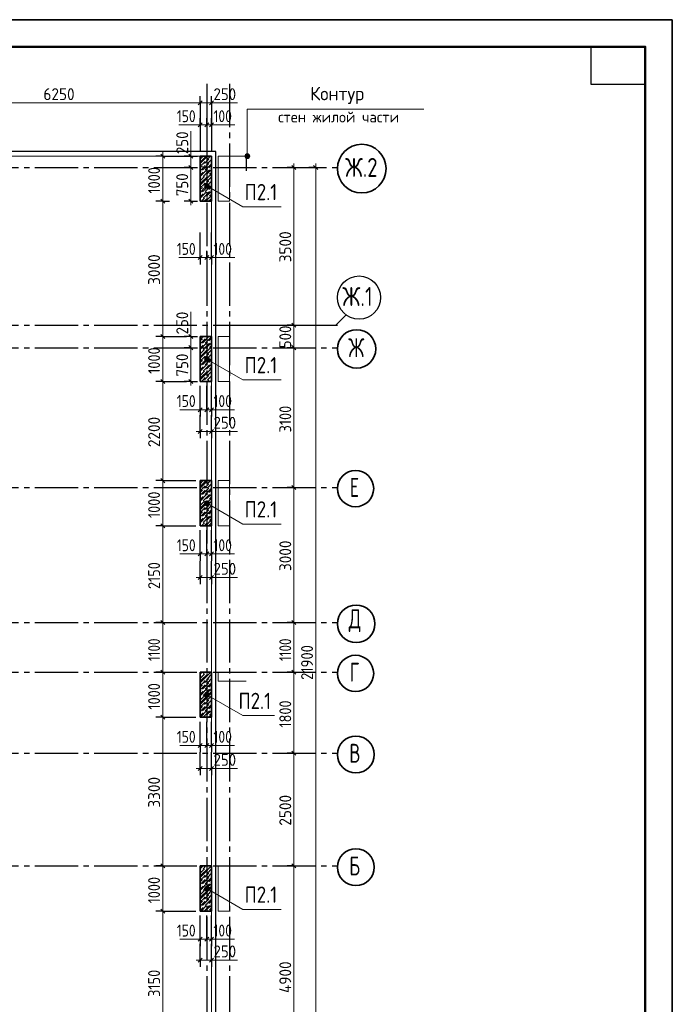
# Model space of a CAD drawing. Header units: millimetres. Extents: x 0 to 50400, y 0 to 35640.
# Tile 17 of 17: x 35907 to 50400, y 13792 to 35640. Entities that reach past the tile are written whole.
import ezdxf

# ---------------------------------------------------------------- set-up
doc = ezdxf.new("R2010")
doc.units = ezdxf.units.MM
doc.linetypes.add('______5', pattern=[1320, 960, -120, 120, -120])
for name, color, linetype, lineweight in [('Standard', 7, 'Continuous', 25), ('ЖБ Пилон', 7, 'Continuous', 35), ('Общий01', 7, 'Continuous', 13), ('Позиционная метка диаметр_ шаг', 7, 'Continuous', 13), ('Позиционная метка линия выноска', 7, 'Continuous', 13), ('Примечания', 7, 'Continuous', 13), ('Размерная линия_ общее', 7, 'Continuous', 13)]:
    doc.layers.add(name, color=color, linetype=linetype, lineweight=lineweight)
doc.layers.add('Колонна_ бетон', color=7, linetype='Continuous', lineweight=50, true_color=0xb4b496)
doc.layers.add('Стена_ бетон несущ.', color=7, linetype='Continuous', lineweight=70, true_color=0xb4b496)
doc.layers.add('Оси', color=7, linetype='______5', true_color=0x656565)
doc.styles.add('ISOCPEUR', font='txt')

msp = doc.modelspace()

# ---------------------------------------------------------------- hatches: boundary and pattern name
at = {"layer": 'ЖБ Пилон', "linetype": 'Continuous', "lineweight": 18, "transparency": 33554687}
for points in [[(39957, 32612), (39956, 32611), (39954, 32612)], [(40125, 32567), (40131, 32573), (40137, 32567), (40131, 32561)], [(39981, 32423), (39987, 32429), (39993, 32423), (39987, 32417)], [(40046, 32521), (40052, 32527), (40058, 32521), (40052, 32515)], [(40046, 32425), (40052, 32431), (40058, 32425), (40052, 32419)], [(40125, 32471), (40131, 32477), (40137, 32471), (40131, 32465)], [(40142, 32329), (40148, 32335), (40154, 32329), (40148, 32323)], [(39933, 32279), (39939, 32285), (39945, 32279), (39939, 32273)], [(39950, 32137), (39956, 32143), (39962, 32137), (39956, 32131)], [(39998, 32281), (40004, 32287), (40010, 32281), (40004, 32275)], [(40029, 32183), (40035, 32189), (40041, 32183), (40035, 32177)], [(40077, 32327), (40083, 32333), (40089, 32327), (40083, 32321)], [(40094, 32185), (40100, 32191), (40106, 32185), (40100, 32179)], [(39981, 31943), (39987, 31949), (39993, 31943), (39987, 31937)], [(40046, 32041), (40052, 32047), (40058, 32041), (40052, 32035)], [(40046, 31945), (40052, 31951), (40058, 31945), (40052, 31939)], [(40125, 32087), (40131, 32093), (40137, 32087), (40131, 32081)], [(40125, 31991), (40131, 31997), (40137, 31991), (40131, 31985)], [(39933, 31799), (39939, 31805), (39945, 31799), (39939, 31793)], [(39998, 31801), (40004, 31807), (40010, 31801), (40004, 31795)], [(40029, 31703), (40035, 31709), (40041, 31703), (40035, 31697)], [(40077, 31847), (40083, 31853), (40089, 31847), (40083, 31841)], [(40094, 31705), (40100, 31711), (40106, 31705), (40100, 31699)], [(40142, 31849), (40148, 31855), (40154, 31849), (40148, 31843)], [(39950, 31657), (39956, 31663), (39962, 31657), (39956, 31651)], [(40131, 31612), (40131, 31613), (40131, 31612)], [(39933, 28439), (39939, 28445), (39945, 28439), (39939, 28433)], [(39981, 28583), (39987, 28589), (39993, 28583), (39987, 28577)], [(39998, 28441), (40004, 28447), (40010, 28441), (40004, 28435)], [(40046, 28585), (40052, 28591), (40058, 28585), (40052, 28579)], [(40077, 28487), (40083, 28493), (40089, 28487), (40083, 28481)], [(40142, 28489), (40148, 28495), (40154, 28489), (40148, 28483)], [(39950, 28297), (39956, 28303), (39962, 28297), (39956, 28291)], [(40029, 28343), (40035, 28349), (40041, 28343), (40035, 28337)], [(40046, 28201), (40052, 28207), (40058, 28201), (40052, 28195)], [(40094, 28345), (40100, 28351), (40106, 28345), (40100, 28339)], [(40125, 28247), (40131, 28253), (40137, 28247), (40131, 28241)], [(39981, 28103), (39987, 28109), (39993, 28103), (39987, 28097)], [(39998, 27961), (40004, 27967), (40010, 27961), (40004, 27955)], [(40046, 28105), (40052, 28111), (40058, 28105), (40052, 28099)], [(40077, 28007), (40083, 28013), (40089, 28007), (40083, 28001)], [(40125, 28151), (40131, 28157), (40137, 28151), (40131, 28145)], [(40142, 28009), (40148, 28015), (40154, 28009), (40148, 28003)], [(39933, 27959), (39939, 27965), (39945, 27959), (39939, 27953)], [(39950, 27817), (39956, 27823), (39962, 27817), (39956, 27811)], [(40029, 27863), (40035, 27869), (40041, 27863), (40035, 27857)], [(40094, 27865), (40100, 27871), (40106, 27865), (40100, 27859)], [(40125, 27767), (40131, 27773), (40137, 27767), (40131, 27761)], [(39981, 27623), (39987, 27629), (39993, 27623), (39987, 27617)], [(40046, 27721), (40052, 27727), (40058, 27721), (40052, 27715)], [(40046, 27625), (40052, 27631), (40058, 27625), (40052, 27619)], [(40125, 27671), (40131, 27677), (40137, 27671), (40131, 27665)], [(39957, 25412), (39956, 25411), (39954, 25412)], [(40125, 25367), (40131, 25373), (40137, 25367), (40131, 25361)], [(39981, 25223), (39987, 25229), (39993, 25223), (39987, 25217)], [(40046, 25321), (40052, 25327), (40058, 25321), (40052, 25315)], [(40046, 25225), (40052, 25231), (40058, 25225), (40052, 25219)], [(40077, 25127), (40083, 25133), (40089, 25127), (40083, 25121)], [(40125, 25271), (40131, 25277), (40137, 25271), (40131, 25265)], [(40142, 25129), (40148, 25135), (40154, 25129), (40148, 25123)], [(39933, 25079), (39939, 25085), (39945, 25079), (39939, 25073)], [(39950, 24937), (39956, 24943), (39962, 24937), (39956, 24931)], [(39998, 25081), (40004, 25087), (40010, 25081), (40004, 25075)], [(40029, 24983), (40035, 24989), (40041, 24983), (40035, 24977)], [(40094, 24985), (40100, 24991), (40106, 24985), (40100, 24979)], [(39981, 24743), (39987, 24749), (39993, 24743), (39987, 24737)], [(40046, 24841), (40052, 24847), (40058, 24841), (40052, 24835)], [(40046, 24745), (40052, 24751), (40058, 24745), (40052, 24739)], [(40125, 24887), (40131, 24893), (40137, 24887), (40131, 24881)], [(40125, 24791), (40131, 24797), (40137, 24791), (40131, 24785)], [(39933, 24599), (39939, 24605), (39945, 24599), (39939, 24593)], [(39998, 24601), (40004, 24607), (40010, 24601), (40004, 24595)], [(40029, 24503), (40035, 24509), (40041, 24503), (40035, 24497)], [(40077, 24647), (40083, 24653), (40089, 24647), (40083, 24641)], [(40094, 24505), (40100, 24511), (40106, 24505), (40100, 24499)], [(40142, 24649), (40148, 24655), (40154, 24649), (40148, 24643)], [(39950, 24457), (39956, 24463), (39962, 24457), (39956, 24451)], [(40131, 24412), (40131, 24413), (40131, 24412)], [(39950, 21097), (39956, 21103), (39962, 21097), (39956, 21091)], [(40029, 21143), (40035, 21149), (40041, 21143), (40035, 21137)], [(40046, 21001), (40052, 21007), (40058, 21001), (40052, 20995)], [(40094, 21145), (40100, 21151), (40106, 21145), (40100, 21139)], [(40125, 21047), (40131, 21053), (40137, 21047), (40131, 21041)], [(39933, 20759), (39939, 20765), (39945, 20759), (39939, 20753)], [(39981, 20903), (39987, 20909), (39993, 20903), (39987, 20897)], [(39998, 20761), (40004, 20767), (40010, 20761), (40004, 20755)], [(40046, 20905), (40052, 20911), (40058, 20905), (40052, 20899)], [(40077, 20807), (40083, 20813), (40089, 20807), (40083, 20801)], [(40125, 20951), (40131, 20957), (40137, 20951), (40131, 20945)], [(40142, 20809), (40148, 20815), (40154, 20809), (40148, 20803)], [(39950, 20617), (39956, 20623), (39962, 20617), (39956, 20611)], [(40029, 20663), (40035, 20669), (40041, 20663), (40035, 20657)], [(40094, 20665), (40100, 20671), (40106, 20665), (40100, 20659)], [(40125, 20567), (40131, 20573), (40137, 20567), (40131, 20561)], [(39981, 20423), (39987, 20429), (39993, 20423), (39987, 20417)], [(40046, 20521), (40052, 20527), (40058, 20521), (40052, 20515)], [(40046, 20425), (40052, 20431), (40058, 20425), (40052, 20419)], [(40077, 20327), (40083, 20333), (40089, 20327), (40083, 20321)], [(40125, 20471), (40131, 20477), (40137, 20471), (40131, 20465)], [(40142, 20329), (40148, 20335), (40154, 20329), (40148, 20323)], [(39933, 20279), (39939, 20285), (39945, 20279), (39939, 20273)], [(39998, 20281), (40004, 20287), (40010, 20281), (40004, 20275)], [(40029, 20183), (40035, 20189), (40041, 20183), (40035, 20177)], [(40094, 20185), (40100, 20191), (40106, 20185), (40100, 20179)], [(40029, 16823), (40035, 16829), (40041, 16823), (40035, 16817)], [(40094, 16825), (40100, 16831), (40106, 16825), (40100, 16819)], [(39950, 16777), (39956, 16783), (39962, 16777), (39956, 16771)], [(40046, 16681), (40052, 16687), (40058, 16681), (40052, 16675)], [(40125, 16727), (40131, 16733), (40137, 16727), (40131, 16721)], [(40125, 16631), (40131, 16637), (40137, 16631), (40131, 16625)], [(39933, 16439), (39939, 16445), (39945, 16439), (39939, 16433)], [(39981, 16583), (39987, 16589), (39993, 16583), (39987, 16577)], [(39998, 16441), (40004, 16447), (40010, 16441), (40004, 16435)], [(40046, 16585), (40052, 16591), (40058, 16585), (40052, 16579)], [(40077, 16487), (40083, 16493), (40089, 16487), (40083, 16481)], [(40142, 16489), (40148, 16495), (40154, 16489), (40148, 16483)], [(39950, 16297), (39956, 16303), (39962, 16297), (39956, 16291)], [(40029, 16343), (40035, 16349), (40041, 16343), (40035, 16337)], [(40046, 16201), (40052, 16207), (40058, 16201), (40052, 16195)], [(40094, 16345), (40100, 16351), (40106, 16345), (40100, 16339)], [(40125, 16247), (40131, 16253), (40137, 16247), (40131, 16241)], [(39933, 15959), (39939, 15965), (39945, 15959), (39939, 15953)], [(39981, 16103), (39987, 16109), (39993, 16103), (39987, 16097)], [(39998, 15961), (40004, 15967), (40010, 15961), (40004, 15955)], [(40046, 16105), (40052, 16111), (40058, 16105), (40052, 16099)], [(40077, 16007), (40083, 16013), (40089, 16007), (40083, 16001)], [(40125, 16151), (40131, 16157), (40137, 16151), (40131, 16145)], [(40142, 16009), (40148, 16015), (40154, 16009), (40148, 16003)], [(40029, 15863), (40035, 15869), (40041, 15863), (40041, 15862), (40029, 15862)], [(40094, 15865), (40100, 15871), (40106, 15865), (40103, 15862), (40096, 15862)]]:
    msp.add_hatch(color=7, dxfattribs=at).paths.add_polyline_path(points, flags=16)
at = {"layer": 'Общий01', "linetype": 'Continuous', "lineweight": 13, "transparency": 33554687}
for points in [[(41008, 32639), (40915, 32639), (40908, 32612)], [(41008, 32639), (40908, 32612), (41016, 32612)], [(41016, 32612), (40908, 32612), (40915, 32585)], [(40989, 32659), (40935, 32659), (40915, 32639)], [(40989, 32659), (40915, 32639), (41008, 32639)], [(41016, 32612), (40915, 32585), (41008, 32585)], [(41008, 32585), (40915, 32585), (40935, 32566)], [(40935, 32659), (40989, 32659), (40962, 32666)], [(41008, 32585), (40935, 32566), (40989, 32566)], [(40989, 32566), (40935, 32566), (40962, 32558)]]:
    msp.add_hatch(color=7, dxfattribs=at).paths.add_polyline_path(points)
at = {"layer": 'Позиционная метка линия выноска', "linetype": 'Continuous', "lineweight": 13, "transparency": 33554687}
for points in [[(40011, 31950), (40038, 31997), (40018, 31977)], [(40038, 31997), (40011, 31950), (40018, 31923)], [(40038, 31997), (40018, 31923), (40065, 32004)], [(40065, 32004), (40018, 31923), (40038, 31903)], [(40065, 32004), (40038, 31903), (40092, 31997)], [(40092, 31997), (40038, 31903), (40065, 31896)], [(40092, 31997), (40065, 31896), (40112, 31977)], [(40112, 31977), (40065, 31896), (40092, 31903)], [(40112, 31977), (40092, 31903), (40119, 31950)], [(40119, 31950), (40092, 31903), (40112, 31923)], [(40011, 28110), (40038, 28157), (40018, 28137)], [(40038, 28157), (40011, 28110), (40018, 28083)], [(40038, 28157), (40018, 28083), (40065, 28164)], [(40065, 28164), (40018, 28083), (40038, 28063)], [(40065, 28164), (40038, 28063), (40092, 28157)], [(40092, 28157), (40038, 28063), (40065, 28056)], [(40092, 28157), (40065, 28056), (40112, 28137)], [(40112, 28137), (40065, 28056), (40092, 28063)], [(40112, 28137), (40092, 28063), (40119, 28110)], [(40119, 28110), (40092, 28063), (40112, 28083)], [(40011, 24910), (40038, 24957), (40018, 24937)], [(40038, 24957), (40011, 24910), (40018, 24883)], [(40038, 24957), (40018, 24883), (40065, 24964)], [(40065, 24964), (40018, 24883), (40038, 24863)], [(40065, 24964), (40038, 24863), (40092, 24957)], [(40092, 24957), (40038, 24863), (40065, 24856)], [(40092, 24957), (40065, 24856), (40112, 24937)], [(40112, 24937), (40065, 24856), (40092, 24863)], [(40112, 24937), (40092, 24863), (40119, 24910)], [(40119, 24910), (40092, 24863), (40112, 24883)], [(40011, 20660), (40038, 20707), (40018, 20687)], [(40038, 20707), (40011, 20660), (40018, 20633)], [(40038, 20707), (40018, 20633), (40065, 20714)], [(40065, 20714), (40018, 20633), (40038, 20613)], [(40065, 20714), (40038, 20613), (40092, 20707)], [(40092, 20707), (40038, 20613), (40065, 20606)], [(40092, 20707), (40065, 20606), (40112, 20687)], [(40112, 20687), (40065, 20606), (40092, 20613)], [(40112, 20687), (40092, 20613), (40119, 20660)], [(40119, 20660), (40092, 20613), (40112, 20633)], [(40011, 16360), (40038, 16407), (40018, 16387)], [(40038, 16407), (40011, 16360), (40018, 16333)], [(40038, 16407), (40018, 16333), (40065, 16414)], [(40065, 16414), (40018, 16333), (40038, 16313)], [(40065, 16414), (40038, 16313), (40092, 16407)], [(40092, 16407), (40038, 16313), (40065, 16306)], [(40092, 16407), (40065, 16306), (40112, 16387)], [(40112, 16387), (40065, 16306), (40092, 16313)], [(40112, 16387), (40092, 16313), (40119, 16360)], [(40119, 16360), (40092, 16313), (40112, 16333)]]:
    msp.add_hatch(color=7, dxfattribs=at).paths.add_polyline_path(points)

# ---------------------------------------------------------------- linework, layer by layer
at = {"layer": 'Standard', "color": 7, "linetype": 'Continuous', "lineweight": 35, "transparency": 33554687}
for p, q in [((49800, 33120), (49800, 24600)), ((49800, 32640), (49800, 24120))]:
    msp.add_line(p, q, dxfattribs=at)
at = {"layer": 'Standard', "color": 7, "linetype": 'Continuous', "lineweight": 50, "transparency": 33554687}
msp.add_line((49800, 32520), (49800, 27840), dxfattribs=at)
at = {"layer": 'Standard', "color": 7, "linetype": 'Continuous', "lineweight": 25, "transparency": 33554687}
for points in [[(0, 0), (50400, 0), (50400, 35640), (0, 35640), (0, 0)], [(49800, 35040), (49800, 34200), (48600, 34200), (48600, 35040), (49800, 35040)]]:
    msp.add_lwpolyline(points, close=True, dxfattribs=at)
at = {"layer": 'Standard', "color": 7, "linetype": 'Continuous', "lineweight": 35, "transparency": 33554687}
msp.add_lwpolyline([(50400, 35640), (0, 35640), (0, 0), (50400, 0), (50400, 35640)], dxfattribs=at)
at = {"layer": 'Standard', "color": 7, "linetype": 'Continuous', "lineweight": 50, "transparency": 33554687}
msp.add_lwpolyline([(2400, 35040), (49800, 35040), (49800, 600), (2400, 600), (2400, 35040)], close=True, dxfattribs=at)
at = {"layer": 'Standard', "color": 254, "linetype": 'Continuous', "lineweight": -3, "true_color": 0xc4c4ff, "transparency": 33554687}
msp.add_lwpolyline([(7965, 10212), (40265, 10212), (40265, 32712), (7965, 32712), (7965, 10212)], dxfattribs=at)
at = {"layer": 'Standard', "color": 7, "linetype": 'Continuous', "lineweight": 18, "transparency": 33554687}
msp.add_lwpolyline([(9015, 10312), (40165, 10312), (40165, 32612), (9015, 32612), (9015, 10312)], dxfattribs=at)
at = {"layer": 'ЖБ Пилон', "color": 7, "linetype": 'Continuous', "lineweight": 35, "transparency": 33554687}
for p, q in [((40165, 32612), (39915, 32612)), ((39915, 32612), (39915, 31612)), ((39915, 32612), (39915, 31612)), ((40165, 32612), (39915, 32612)), ((40165, 31612), (40165, 32612)), ((40165, 31612), (40165, 32612)), ((39915, 31612), (40165, 31612)), ((39915, 31612), (40165, 31612)), ((40165, 28612), (39915, 28612)), ((39915, 28612), (39915, 27612)), ((39915, 28612), (39915, 27612)), ((40165, 28612), (39915, 28612)), ((40165, 27612), (40165, 28612)), ((40165, 27612), (40165, 28612)), ((39915, 27612), (40165, 27612)), ((39915, 27612), (40165, 27612)), ((40165, 25412), (39915, 25412)), ((39915, 25412), (39915, 24412)), ((39915, 25412), (39915, 24412)), ((40165, 25412), (39915, 25412)), ((40165, 24412), (40165, 25412)), ((40165, 24412), (40165, 25412)), ((39915, 24412), (40165, 24412)), ((39915, 24412), (40165, 24412)), ((40165, 21162), (39915, 21162)), ((39915, 21162), (39915, 20162)), ((39915, 21162), (39915, 20162)), ((40165, 21162), (39915, 21162)), ((40165, 20162), (40165, 21162)), ((40165, 20162), (40165, 21162)), ((39915, 20162), (40165, 20162)), ((39915, 20162), (40165, 20162)), ((40165, 16862), (39915, 16862)), ((39915, 16862), (39915, 15862)), ((39915, 16862), (39915, 15862)), ((40165, 16862), (39915, 16862)), ((40165, 15862), (40165, 16862)), ((40165, 15862), (40165, 16862)), ((39915, 15862), (40165, 15862)), ((39915, 15862), (40165, 15862))]:
    msp.add_line(p, q, dxfattribs=at)
at = {"layer": 'ЖБ Пилон', "color": 251, "linetype": 'Continuous', "lineweight": 18, "true_color": 0x494949, "transparency": 33554687}
for p, q in [((39985, 32612), (39915, 32543)), ((39915, 32577), (39932, 32593)), ((40047, 32612), (39932, 32497)), ((40011, 32543), (40081, 32612)), ((40143, 32612), (40076, 32545)), ((40165, 32601), (40155, 32591)), ((40011, 32543), (39915, 32447)), ((40028, 32401), (39915, 32289)), ((39915, 32351), (39963, 32399)), ((39932, 32401), (39980, 32449)), ((40107, 32447), (39963, 32303)), ((39980, 32449), (40028, 32497)), ((40107, 32543), (40011, 32447)), ((40165, 32443), (40028, 32305)), ((40165, 32539), (40076, 32449)), ((40165, 32409), (40107, 32351)), ((40155, 32495), (40165, 32505)), ((39915, 32159), (40059, 32303)), ((39980, 32257), (39915, 32193)), ((40011, 32159), (39915, 32063)), ((40076, 32161), (39932, 32017)), ((40124, 32305), (39980, 32161)), ((40011, 32063), (40155, 32207)), ((40165, 32313), (40059, 32207)), ((40165, 32155), (40076, 32065)), ((40124, 32209), (40165, 32251)), ((40165, 32121), (40155, 32111)), ((39915, 32097), (39932, 32113)), ((40011, 32063), (39915, 31967)), ((40028, 31921), (39915, 31809)), ((39915, 31871), (39963, 31919)), ((39932, 31921), (39980, 31969)), ((40107, 31967), (39963, 31823)), ((39980, 31969), (40028, 32017)), ((40107, 32063), (40011, 31967)), ((40165, 31963), (40028, 31825)), ((40165, 32059), (40076, 31969)), ((40165, 31929), (40107, 31871)), ((40155, 32015), (40165, 32025)), ((39915, 31679), (40059, 31823)), ((39980, 31777), (39915, 31713)), ((40124, 31825), (39980, 31681)), ((40076, 31681), (40007, 31612)), ((40041, 31612), (40155, 31727)), ((40165, 31833), (40059, 31727)), ((40124, 31729), (40165, 31771)), ((39915, 31617), (39932, 31633)), ((40011, 31679), (39945, 31612)), ((40165, 31675), (40103, 31612)), ((40165, 31641), (40155, 31631)), ((39921, 28612), (39915, 28607)), ((40028, 28561), (39915, 28449)), ((39915, 28511), (39963, 28559)), ((39915, 28319), (40059, 28463)), ((39980, 28417), (39915, 28353)), ((39932, 28561), (39980, 28609)), ((40107, 28607), (39963, 28463)), ((39980, 28609), (39983, 28612)), ((40124, 28465), (39980, 28321)), ((40017, 28612), (40011, 28607)), ((40165, 28603), (40028, 28465)), ((40165, 28473), (40059, 28367)), ((40079, 28612), (40076, 28609)), ((40165, 28569), (40107, 28511)), ((40124, 28369), (40165, 28411)), ((40011, 28319), (39915, 28223)), ((39915, 28257), (39932, 28273)), ((40011, 28223), (39915, 28127)), ((40076, 28321), (39932, 28177)), ((40011, 28223), (40155, 28367)), ((40107, 28223), (40011, 28127)), ((40165, 28315), (40076, 28225)), ((40165, 28219), (40076, 28129)), ((40165, 28281), (40155, 28271)), ((40155, 28175), (40165, 28185)), ((40028, 28081), (39915, 27969)), ((39915, 28031), (39963, 28079)), ((39915, 27839), (40059, 27983)), ((39932, 28081), (39980, 28129)), ((40107, 28127), (39963, 27983)), ((39980, 28129), (40028, 28177)), ((40124, 27985), (39980, 27841)), ((40165, 28123), (40028, 27985)), ((40165, 27993), (40059, 27887)), ((40165, 28089), (40107, 28031)), ((39980, 27937), (39915, 27873)), ((40011, 27839), (39915, 27743)), ((39915, 27777), (39932, 27793)), ((40076, 27841), (39932, 27697)), ((40011, 27743), (40155, 27887)), ((40165, 27835), (40076, 27745)), ((40124, 27889), (40165, 27931)), ((40165, 27801), (40155, 27791)), ((40011, 27743), (39915, 27647)), ((39943, 27612), (39980, 27649)), ((39980, 27649), (40028, 27697)), ((40107, 27743), (40011, 27647)), ((40107, 27647), (40073, 27612)), ((40165, 27739), (40076, 27649)), ((40165, 27643), (40135, 27612)), ((40155, 27695), (40165, 27705)), ((39985, 25412), (39915, 25343)), ((39915, 25377), (39932, 25393)), ((40047, 25412), (39932, 25297)), ((40011, 25343), (40081, 25412)), ((40143, 25412), (40076, 25345)), ((40165, 25401), (40155, 25391)), ((40011, 25343), (39915, 25247)), ((40028, 25201), (39915, 25089)), ((39915, 25151), (39963, 25199)), ((39932, 25201), (39980, 25249)), ((40107, 25247), (39963, 25103)), ((39980, 25249), (40028, 25297)), ((40107, 25343), (40011, 25247)), ((40165, 25243), (40028, 25105)), ((40165, 25339), (40076, 25249)), ((40165, 25209), (40107, 25151)), ((40155, 25295), (40165, 25305)), ((39915, 24959), (40059, 25103)), ((39980, 25057), (39915, 24993)), ((40011, 24959), (39915, 24863)), ((39915, 24897), (39932, 24913)), ((40076, 24961), (39932, 24817)), ((40124, 25105), (39980, 24961)), ((40011, 24863), (40155, 25007)), ((40165, 25113), (40059, 25007)), ((40165, 24955), (40076, 24865)), ((40124, 25009), (40165, 25051)), ((40165, 24921), (40155, 24911)), ((40011, 24863), (39915, 24767)), ((40028, 24721), (39915, 24609)), ((39915, 24671), (39963, 24719)), ((39932, 24721), (39980, 24769)), ((40107, 24767), (39963, 24623)), ((39980, 24769), (40028, 24817)), ((40107, 24863), (40011, 24767)), ((40165, 24763), (40028, 24625)), ((40165, 24859), (40076, 24769)), ((40165, 24729), (40107, 24671)), ((40155, 24815), (40165, 24825)), ((39915, 24479), (40059, 24623)), ((39980, 24577), (39915, 24513)), ((40011, 24479), (39945, 24412)), ((40124, 24625), (39980, 24481)), ((40076, 24481), (40007, 24412)), ((40041, 24412), (40155, 24527)), ((40165, 24633), (40059, 24527)), ((40165, 24475), (40103, 24412)), ((40124, 24529), (40165, 24571)), ((39915, 24417), (39932, 24433)), ((40165, 24441), (40155, 24431)), ((39925, 21162), (39915, 21153)), ((39915, 21119), (39959, 21162)), ((40011, 21119), (39915, 21023)), ((39915, 21057), (39932, 21073)), ((40011, 21023), (39915, 20927)), ((40076, 21121), (39932, 20977)), ((40021, 21162), (39980, 21121)), ((39980, 20929), (40028, 20977)), ((40011, 21023), (40151, 21162)), ((40107, 21023), (40011, 20927)), ((40165, 21115), (40076, 21025)), ((40165, 21019), (40076, 20929)), ((40165, 21081), (40155, 21071)), ((40155, 20975), (40165, 20985)), ((40028, 20881), (39915, 20769)), ((39915, 20831), (39963, 20879)), ((39915, 20639), (40059, 20783)), ((39932, 20881), (39980, 20929)), ((40107, 20927), (39963, 20783)), ((40124, 20785), (39980, 20641)), ((40165, 20923), (40028, 20785)), ((40165, 20793), (40059, 20687)), ((40165, 20889), (40107, 20831)), ((39980, 20737), (39915, 20673)), ((40011, 20639), (39915, 20543)), ((39915, 20577), (39932, 20593)), ((40011, 20543), (39915, 20447)), ((40076, 20641), (39932, 20497)), ((40011, 20543), (40155, 20687)), ((40107, 20543), (40011, 20447)), ((40165, 20635), (40076, 20545)), ((40165, 20539), (40076, 20449)), ((40124, 20689), (40165, 20731)), ((40165, 20601), (40155, 20591)), ((40028, 20401), (39915, 20289)), ((39915, 20351), (39963, 20399)), ((39932, 20401), (39980, 20449)), ((40107, 20447), (39963, 20303)), ((39980, 20449), (40028, 20497)), ((40165, 20443), (40028, 20305)), ((40165, 20409), (40107, 20351)), ((40155, 20495), (40165, 20505)), ((39980, 20257), (39915, 20193)), ((39919, 20162), (40059, 20303)), ((40124, 20305), (39981, 20162)), ((40165, 20313), (40059, 20207)), ((40111, 20162), (40155, 20207)), ((40124, 20209), (40165, 20251)), ((39945, 16862), (39915, 16833)), ((39915, 16799), (39979, 16862)), ((40041, 16862), (39980, 16801)), ((40011, 16703), (40155, 16847)), ((40075, 16862), (40059, 16847)), ((40124, 16849), (40137, 16862)), ((40011, 16799), (39915, 16703)), ((39915, 16737), (39932, 16753)), ((40011, 16703), (39915, 16607)), ((40076, 16801), (39932, 16657)), ((39932, 16561), (39980, 16609)), ((40107, 16607), (39963, 16463)), ((39980, 16609), (40028, 16657)), ((40107, 16703), (40011, 16607)), ((40165, 16795), (40076, 16705)), ((40165, 16699), (40076, 16609)), ((40165, 16761), (40155, 16751)), ((40155, 16655), (40165, 16665)), ((40028, 16561), (39915, 16449)), ((39915, 16511), (39963, 16559)), ((39915, 16319), (40059, 16463)), ((39980, 16417), (39915, 16353)), ((40124, 16465), (39980, 16321)), ((40165, 16603), (40028, 16465)), ((40165, 16473), (40059, 16367)), ((40165, 16569), (40107, 16511)), ((40124, 16369), (40165, 16411)), ((40011, 16319), (39915, 16223)), ((39915, 16257), (39932, 16273)), ((40011, 16223), (39915, 16127)), ((40076, 16321), (39932, 16177)), ((39980, 16129), (40028, 16177)), ((40011, 16223), (40155, 16367)), ((40107, 16223), (40011, 16127)), ((40165, 16315), (40076, 16225)), ((40165, 16219), (40076, 16129)), ((40165, 16281), (40155, 16271)), ((40155, 16175), (40165, 16185)), ((40028, 16081), (39915, 15969)), ((39915, 16031), (39963, 16079)), ((39932, 16081), (39980, 16129)), ((39939, 15862), (40059, 15983)), ((40107, 16127), (39963, 15983)), ((40124, 15985), (40001, 15862)), ((40165, 16123), (40028, 15985)), ((40165, 15993), (40059, 15887)), ((40165, 16089), (40107, 16031)), ((39980, 15937), (39915, 15873)), ((40124, 15889), (40165, 15931)), ((40131, 15862), (40155, 15887))]:
    msp.add_line(p, q, dxfattribs=at)
at = {"layer": 'Колонна_ бетон', "color": 251, "linetype": 'Continuous', "lineweight": 13, "true_color": 0x575757, "transparency": 33554687}
for p, q in [((40315, 28612), (40315, 27612)), ((40565, 28612), (40315, 28612)), ((40565, 27612), (40565, 28612)), ((40315, 27612), (40565, 27612)), ((40315, 25412), (40315, 24412)), ((40565, 25412), (40315, 25412)), ((40565, 24412), (40565, 25412)), ((40315, 24412), (40565, 24412)), ((40315, 21162), (40315, 20962)), ((40939, 21162), (40315, 21162)), ((40315, 20962), (40939, 20962)), ((40315, 16862), (40315, 15862)), ((40565, 16862), (40315, 16862)), ((40565, 15862), (40565, 16862)), ((40315, 15862), (40565, 15862))]:
    msp.add_line(p, q, dxfattribs=at)
at = {"layer": 'Общий01', "color": 7, "linetype": 'Continuous', "lineweight": 13, "transparency": 33554687}
for p, q in [((40908, 32612), (40908, 32612)), ((40962, 32666), (40962, 32666)), ((40962, 32558), (40962, 32558)), ((41016, 32612), (41016, 32612))]:
    msp.add_line(p, q, dxfattribs=at)
msp.add_lwpolyline([(44882, 33656), (40962, 33656), (40962, 32612)], dxfattribs=at)
msp.add_circle((40962, 32612), 54, dxfattribs=at)
at = {"layer": 'Оси', "color": 8, "linetype": '______5', "lineweight": -3, "transparency": 33554687}
for p, q in [((40065, 34214), (40065, 8317)), ((40565, 34214), (40565, 8317)), ((7204, 32362), (42963, 32362)), ((7204, 28862), (42963, 28862)), ((7204, 28362), (42963, 28362)), ((7204, 25262), (42963, 25262)), ((7204, 22262), (42963, 22262)), ((7204, 21162), (42963, 21162)), ((7204, 19362), (42963, 19362)), ((7204, 16862), (42963, 16862))]:
    msp.add_line(p, q, dxfattribs=at)
at = {"layer": 'Оси', "color": 7, "linetype": 'Continuous', "lineweight": 25, "transparency": 33554687}
msp.add_lwpolyline([(40928, 28862), (42928, 28862), (43163, 29097)], dxfattribs=at)
at = {"layer": 'Оси', "color": 7, "linetype": 'Continuous', "lineweight": 35, "transparency": 33554687}
for centre, radius in [((43504, 32335), 540), ((43389, 28335), 426), ((43366, 25235), 402), ((43380, 22235), 417), ((43366, 21135), 402), ((43373, 19335), 409), ((43373, 16835), 409)]:
    msp.add_circle(centre, radius, dxfattribs=at)
at = {"layer": 'Оси', "color": 7, "linetype": 'Continuous', "lineweight": 25, "transparency": 33554687}
msp.add_circle((43443, 29473), 480, dxfattribs=at)
at = {"layer": 'Позиционная метка линия выноска', "color": 7, "linetype": 'Continuous', "lineweight": 13, "transparency": 33554687}
for p, q in [((40018, 31977), (40018, 31977)), ((40038, 31903), (40038, 31903)), ((40092, 31997), (40092, 31997)), ((40112, 31923), (40112, 31923)), ((40018, 28137), (40018, 28137)), ((40038, 28063), (40038, 28063)), ((40092, 28157), (40092, 28157)), ((40112, 28083), (40112, 28083)), ((40018, 24937), (40018, 24937)), ((40092, 24957), (40092, 24957)), ((40038, 24863), (40038, 24863)), ((40112, 24883), (40112, 24883)), ((40018, 20687), (40018, 20687)), ((40038, 20613), (40038, 20613)), ((40092, 20707), (40092, 20707)), ((40112, 20633), (40112, 20633)), ((40018, 16387), (40018, 16387)), ((40092, 16407), (40092, 16407)), ((40038, 16313), (40038, 16313)), ((40112, 16333), (40112, 16333))]:
    msp.add_line(p, q, dxfattribs=at)
for points in [[(40065, 31950), (40866, 31488), (41714, 31488)], [(40065, 28110), (40866, 27648), (41714, 27648)], [(40065, 24910), (40866, 24448), (41714, 24448)], [(40065, 20660), (40866, 20198), (41565, 20198)], [(40065, 16360), (40866, 15898), (41714, 15898)]]:
    msp.add_lwpolyline(points, dxfattribs=at)
for centre in [(40065, 31950), (40065, 28110), (40065, 24910), (40065, 20660), (40065, 16360)]:
    msp.add_circle(centre, 54, dxfattribs=at)
at = {"layer": 'Примечания', "color": 7, "linetype": 'Continuous', "lineweight": 13, "transparency": 33554687}
for p, q in [((40165, 33795), (40743, 33795)), ((39915, 33306), (39444, 33306)), ((40165, 33306), (40684, 33306)), ((39709, 32612), (39709, 33164)), ((39915, 30361), (39444, 30361)), ((40165, 30361), (40684, 30361)), ((39709, 28612), (39709, 29156)), ((39915, 26986), (39465, 26986)), ((40165, 26986), (40675, 26986)), ((40165, 26504), (40745, 26504)), ((39915, 23786), (39465, 23786)), ((40165, 23786), (40675, 23786)), ((40165, 23264), (40745, 23264)), ((39915, 19536), (39465, 19536)), ((40165, 19536), (40675, 19536)), ((40165, 19024), (40745, 19024)), ((39915, 15236), (39465, 15236)), ((40165, 15236), (40675, 15236)), ((40165, 14774), (40745, 14774))]:
    msp.add_line(p, q, dxfattribs=at)
at = {"layer": 'Размерная линия_ общее', "color": 253, "linetype": 'Continuous', "lineweight": -3, "true_color": 0xa0a0a0, "transparency": 33554687}
for p, q in [((39915, 33795), (39915, 33945)), ((40165, 33795), (40165, 33945)), ((39915, 33795), (39915, 33645)), ((39915, 33795), (39915, 32712)), ((40165, 33795), (40165, 33645)), ((40165, 33795), (40165, 32712)), ((39915, 33306), (39915, 33456)), ((40065, 33306), (40065, 33456)), ((40165, 33306), (40165, 33456)), ((39915, 33306), (39915, 33156)), ((39915, 33306), (39915, 32712)), ((40065, 33306), (40065, 33156)), ((40065, 33306), (40065, 32712)), ((40165, 33306), (40165, 33156)), ((40165, 33306), (40165, 32712)), ((39083, 32612), (38933, 32612)), ((39083, 32612), (39233, 32612)), ((39083, 32612), (39815, 32612)), ((39709, 32612), (39559, 32612)), ((39709, 32612), (39859, 32612)), ((39709, 32612), (39836, 32612)), ((39709, 32362), (39559, 32362)), ((39709, 32362), (39859, 32362)), ((39709, 32362), (39709, 32362)), ((41997, 32362), (41847, 32362)), ((41997, 32362), (42147, 32362)), ((42480, 32362), (42330, 32362)), ((42480, 32362), (42630, 32362)), ((42480, 32362), (42648, 32362)), ((39083, 31612), (38933, 31612)), ((39083, 31612), (39233, 31612)), ((39083, 31612), (39083, 31612)), ((39709, 31612), (39559, 31612)), ((39709, 31612), (39859, 31612)), ((39709, 31612), (39815, 31612)), ((39915, 30361), (39915, 30511)), ((40065, 30361), (40065, 30511)), ((40165, 30361), (40165, 30511)), ((39915, 30361), (39915, 30211)), ((40065, 30361), (40065, 30211)), ((40065, 30361), (40065, 30361)), ((40165, 30361), (40165, 30211)), ((41997, 28862), (41847, 28862)), ((41997, 28862), (42147, 28862)), ((39083, 28612), (38933, 28612)), ((39083, 28612), (39233, 28612)), ((39083, 28612), (39609, 28612)), ((39709, 28612), (39559, 28612)), ((39709, 28612), (39859, 28612)), ((39709, 28612), (39815, 28612)), ((39709, 28362), (39559, 28362)), ((39709, 28362), (39859, 28362)), ((39709, 28362), (39723, 28362)), ((41997, 28362), (41847, 28362)), ((41997, 28362), (42147, 28362)), ((39083, 27612), (38933, 27612)), ((39083, 27612), (39233, 27612)), ((39083, 27612), (39609, 27612)), ((39709, 27612), (39559, 27612)), ((39709, 27612), (39859, 27612)), ((39709, 27612), (39815, 27612)), ((39915, 26986), (39915, 27136)), ((40065, 26986), (40065, 27136)), ((40165, 26986), (40165, 27136)), ((39915, 26986), (39915, 26836)), ((40065, 26986), (40065, 26836)), ((40165, 26986), (40165, 26836)), ((39915, 26504), (39915, 26866)), ((39915, 26504), (39915, 26654)), ((40165, 26504), (40165, 26866)), ((40165, 26504), (40165, 26654)), ((39915, 26504), (39915, 26354)), ((40165, 26504), (40165, 26354)), ((39083, 25412), (38933, 25412)), ((39083, 25412), (39233, 25412)), ((39083, 25412), (39815, 25412)), ((41997, 25262), (41847, 25262)), ((41997, 25262), (42147, 25262)), ((39083, 24412), (38933, 24412)), ((39083, 24412), (39233, 24412)), ((39083, 24412), (39815, 24412)), ((39915, 23786), (39915, 23936)), ((40065, 23786), (40065, 23936)), ((40165, 23786), (40165, 23936)), ((39915, 23786), (39915, 23636)), ((39915, 23264), (39915, 23626)), ((40065, 23786), (40065, 23636)), ((40165, 23786), (40165, 23636)), ((40165, 23264), (40165, 23626)), ((39915, 23264), (39915, 23414)), ((40165, 23264), (40165, 23414)), ((39915, 23264), (39915, 23114)), ((40165, 23264), (40165, 23114)), ((39083, 22262), (38933, 22262)), ((39083, 22262), (39233, 22262)), ((39083, 22262), (39459, 22262)), ((41997, 22262), (41847, 22262)), ((41997, 22262), (42147, 22262)), ((39083, 21162), (38933, 21162)), ((39083, 21162), (39233, 21162)), ((39083, 21162), (39815, 21162)), ((41997, 21162), (41847, 21162)), ((41997, 21162), (42147, 21162)), ((39083, 20162), (38933, 20162)), ((39083, 20162), (39233, 20162)), ((39083, 20162), (39815, 20162)), ((39915, 19536), (39915, 19686)), ((40065, 19536), (40065, 19686)), ((40165, 19536), (40165, 19686)), ((39915, 19536), (39915, 19386)), ((40065, 19536), (40065, 19386)), ((40165, 19536), (40165, 19386)), ((39915, 19024), (39915, 19386)), ((40165, 19024), (40165, 19386)), ((41997, 19362), (41847, 19362)), ((41997, 19362), (42147, 19362)), ((39915, 19024), (39915, 19174)), ((39915, 19024), (39915, 18874)), ((40165, 19024), (40165, 19174)), ((40165, 19024), (40165, 18874)), ((39083, 16862), (38933, 16862)), ((39083, 16862), (39233, 16862)), ((39083, 16862), (39815, 16862)), ((41997, 16862), (41847, 16862)), ((41997, 16862), (42147, 16862)), ((39083, 15862), (38933, 15862)), ((39083, 15862), (39233, 15862)), ((39083, 15862), (39815, 15862)), ((39915, 15236), (39915, 15386)), ((40065, 15236), (40065, 15386)), ((40165, 15236), (40165, 15386)), ((39915, 15236), (39915, 15086)), ((39915, 14774), (39915, 15136)), ((40065, 15236), (40065, 15086)), ((40165, 15236), (40165, 15086)), ((40165, 14774), (40165, 15136)), ((39915, 14774), (39915, 14924)), ((40165, 14774), (40165, 14924)), ((39915, 14774), (39915, 14624)), ((40165, 14774), (40165, 14624))]:
    msp.add_line(p, q, dxfattribs=at)
at = {"layer": 'Размерная линия_ общее', "color": 7, "linetype": 'Continuous', "lineweight": 13, "transparency": 33554687}
for p, q in [((33665, 33795), (39915, 33795)), ((39915, 33795), (40165, 33795)), ((40165, 33795), (40255, 33795)), ((39915, 33306), (39825, 33306)), ((39915, 33306), (40065, 33306)), ((40065, 33306), (40165, 33306)), ((40165, 33306), (40255, 33306)), ((39083, 32612), (39083, 32702)), ((39083, 31612), (39083, 32612)), ((39709, 32612), (39709, 32702)), ((39709, 32362), (39709, 32612)), ((39709, 31612), (39709, 32362)), ((41997, 32362), (41997, 32452)), ((41997, 28862), (41997, 32362)), ((42480, 32362), (42480, 32452)), ((39083, 28612), (39083, 31612)), ((39709, 31612), (39709, 31522)), ((39915, 30361), (39825, 30361)), ((39915, 30361), (40065, 30361)), ((40065, 30361), (40165, 30361)), ((40165, 30361), (40255, 30361)), ((41997, 28362), (41997, 28862)), ((39709, 28612), (39709, 28702)), ((39083, 27612), (39083, 28612)), ((39709, 28362), (39709, 28612)), ((41997, 25262), (41997, 28362)), ((39083, 25412), (39083, 27612)), ((39709, 27612), (39709, 27522)), ((39915, 26986), (39825, 26986)), ((39915, 26986), (40065, 26986)), ((40065, 26986), (40165, 26986)), ((40165, 26986), (40255, 26986)), ((39915, 26504), (39825, 26504)), ((39915, 26504), (40165, 26504)), ((40165, 26504), (40255, 26504)), ((39083, 24412), (39083, 25412)), ((41997, 22262), (41997, 25262)), ((39083, 22262), (39083, 24412)), ((39915, 23786), (39825, 23786)), ((39915, 23786), (40065, 23786)), ((40065, 23786), (40165, 23786)), ((40165, 23786), (40255, 23786)), ((39915, 23264), (39825, 23264)), ((39915, 23264), (40165, 23264)), ((40165, 23264), (40255, 23264)), ((39083, 21162), (39083, 22262)), ((41997, 21162), (41997, 22262)), ((39083, 20162), (39083, 21162)), ((41997, 19362), (41997, 21162)), ((39083, 16862), (39083, 20162)), ((39915, 19536), (39825, 19536)), ((39915, 19536), (40065, 19536)), ((40065, 19536), (40165, 19536)), ((40165, 19536), (40255, 19536)), ((41997, 16862), (41997, 19362)), ((39915, 19024), (39825, 19024)), ((39915, 19024), (40165, 19024)), ((40165, 19024), (40255, 19024)), ((39083, 15862), (39083, 16862)), ((41997, 11962), (41997, 16862)), ((39083, 12712), (39083, 15862)), ((39915, 15236), (39825, 15236)), ((39915, 15236), (40065, 15236)), ((40065, 15236), (40165, 15236)), ((40165, 15236), (40255, 15236)), ((39915, 14774), (39825, 14774)), ((39915, 14774), (40165, 14774)), ((40165, 14774), (40255, 14774))]:
    msp.add_line(p, q, dxfattribs=at)
at = {"layer": 'Размерная линия_ общее', "color": 7, "linetype": 'Continuous', "lineweight": 25, "transparency": 33554687}
for p, q in [((39870, 33750), (39960, 33840)), ((40120, 33750), (40210, 33840)), ((39870, 33261), (39960, 33351)), ((40020, 33261), (40110, 33351)), ((40120, 33261), (40210, 33351)), ((39128, 32567), (39038, 32657)), ((39754, 32567), (39664, 32657)), ((39754, 32317), (39664, 32407)), ((42042, 32317), (41952, 32407)), ((42525, 32317), (42435, 32407)), ((39128, 31567), (39038, 31657)), ((39754, 31567), (39664, 31657)), ((39870, 30316), (39960, 30406)), ((40020, 30316), (40110, 30406)), ((40120, 30316), (40210, 30406)), ((42042, 28817), (41952, 28907)), ((39128, 28567), (39038, 28657)), ((39754, 28567), (39664, 28657)), ((39754, 28317), (39664, 28407)), ((42042, 28317), (41952, 28407)), ((39128, 27567), (39038, 27657)), ((39754, 27567), (39664, 27657)), ((39870, 26941), (39960, 27031)), ((40020, 26941), (40110, 27031)), ((40120, 26941), (40210, 27031)), ((39870, 26459), (39960, 26549)), ((40120, 26459), (40210, 26549)), ((39128, 25367), (39038, 25457)), ((42042, 25217), (41952, 25307)), ((39128, 24367), (39038, 24457)), ((39870, 23741), (39960, 23831)), ((40020, 23741), (40110, 23831)), ((40120, 23741), (40210, 23831)), ((39870, 23219), (39960, 23309)), ((40120, 23219), (40210, 23309)), ((39128, 22217), (39038, 22307)), ((42042, 22217), (41952, 22307)), ((39128, 21117), (39038, 21207)), ((42042, 21117), (41952, 21207)), ((39128, 20117), (39038, 20207)), ((39870, 19491), (39960, 19581)), ((40020, 19491), (40110, 19581)), ((40120, 19491), (40210, 19581)), ((42042, 19317), (41952, 19407)), ((39870, 18979), (39960, 19069)), ((40120, 18979), (40210, 19069)), ((39128, 16817), (39038, 16907)), ((42042, 16817), (41952, 16907)), ((39128, 15817), (39038, 15907)), ((39870, 15191), (39960, 15281)), ((40020, 15191), (40110, 15281)), ((40120, 15191), (40210, 15281)), ((39870, 14729), (39960, 14819)), ((40120, 14729), (40210, 14819))]:
    msp.add_line(p, q, dxfattribs=at)
at = {"layer": 'Размерная линия_ общее', "color": 7, "linetype": 'Continuous', "lineweight": 13, "transparency": 33554687}
for points in [[(42480, 10462), (42480, 20945), (42480, 20945), (42480, 32362)], [(39709, 27612), (39709, 27626), (39709, 27626), (39709, 28362)]]:
    msp.add_lwpolyline(points, dxfattribs=at)
at = {"layer": 'Размерная линия_ общее', "color": 253, "linetype": 'Continuous', "lineweight": -3, "true_color": 0xa0a0a0, "transparency": 33554687}
for points in [[(39915, 30361), (39915, 30381), (39915, 30381), (39915, 30648), (39915, 30648), (39915, 30915)], [(40165, 30361), (40165, 30381), (40165, 30381), (40165, 30767), (40165, 30767), (40165, 30915)], [(39915, 26986), (39915, 27007), (39915, 27007), (39915, 27444), (39915, 27444), (39915, 27512)], [(40065, 26986), (40065, 27007), (40065, 27007), (40065, 27512)], [(40165, 26986), (40165, 27007), (40165, 27007), (40165, 27512)], [(39915, 23786), (39915, 23807), (39915, 23807), (39915, 24312)], [(40065, 23786), (40065, 23807), (40065, 23807), (40065, 24312)], [(40165, 23786), (40165, 23807), (40165, 23807), (40165, 24312)], [(39915, 19536), (39915, 19557), (39915, 19557), (39915, 20062)], [(40065, 19536), (40065, 19557), (40065, 19557), (40065, 20062)], [(40165, 19536), (40165, 19557), (40165, 19557), (40165, 20062)], [(39915, 15236), (39915, 15257), (39915, 15257), (39915, 15762)], [(40065, 15236), (40065, 15257), (40065, 15257), (40065, 15762)], [(40165, 15236), (40165, 15257), (40165, 15257), (40165, 15762)]]:
    msp.add_lwpolyline(points, dxfattribs=at)
at = {"layer": 'Стена_ бетон несущ.', "color": 251, "linetype": 'Continuous', "lineweight": 13, "true_color": 0x575757, "transparency": 33554687}
for p, q in [((40315, 32612), (40315, 31612)), ((40939, 32612), (40315, 32612)), ((40565, 31612), (40565, 32362)), ((40565, 32362), (40939, 32362)), ((40315, 31612), (40565, 31612))]:
    msp.add_line(p, q, dxfattribs=at)
at = {"layer": 'Стена_ бетон несущ.', "color": 251, "linetype": 'Continuous', "lineweight": -3, "true_color": 0x575757, "transparency": 33554687}
msp.add_line((40939, 32655), (40939, 32289), dxfattribs=at)

# ---------------------------------------------------------------- texts
at = {"layer": 'Общий01', "color": 7, "linetype": 'Continuous', "lineweight": 25, "transparency": 33554687, "attachment_point": 7, "style": 'ISOCPEUR'}
for s, insert, char_height, width in [('\\W0.96;Контур', (42360, 33769), 300, 1492.69), ('\\W0.98;стен жилой части', (41647, 33361), 240, 2876.79)]:
    msp.add_mtext(s, dxfattribs=dict(at, insert=insert, char_height=char_height, width=width))
at = {"layer": 'Оси', "color": 7, "linetype": 'Continuous', "lineweight": 35, "transparency": 33554687, "char_height": 420, "attachment_point": 7, "style": 'ISOCPEUR'}
for s, insert, width in [('\\W0.80;Ж.2', (43136, 32152), 901.63), ('\\W0.82;Ж.1', (43072, 29288), 927.63), ('\\W0.73;Ж', (43205, 28152), 520.63), ('\\W0.68;Е', (43237, 25052), 399.85), ('\\W0.72;Д', (43215, 22052), 480.98), ('\\W0.68;Г', (43237, 20952), 399.85), ('\\W0.70;В', (43226, 19152), 440.8), ('\\W0.70;Б', (43226, 16652), 440.8)]:
    msp.add_mtext(s, dxfattribs=dict(at, insert=insert, width=width))
at = {"layer": 'Позиционная метка диаметр_ шаг', "color": 7, "linetype": 'Continuous', "lineweight": 25, "transparency": 33554687, "char_height": 360, "attachment_point": 7, "style": 'ISOCPEUR'}
for insert, width in [((40901, 31635), 980.79), ((40901, 27795), 980.79), ((40901, 24595), 980.79), ((40765, 20345), 980.77), ((40901, 16045), 980.79)]:
    msp.add_mtext('\\W0.85;П2.1', dxfattribs=dict(at, insert=insert, width=width))
at = {"layer": 'Размерная линия_ общее', "color": 7, "linetype": 'Continuous', "lineweight": 25, "transparency": 33554687, "char_height": 264, "attachment_point": 7, "style": 'ISOCPEUR'}
for s, insert, width in [('\\W0.93;6250', (36434, 33855), 861.71), ('\\W0.91;250', (40210, 33855), 674.39), ('\\W0.83;150', (39395, 33366), 610.29), ('\\W0.83;100', (40210, 33366), 610.29), ('\\W0.83;150', (39395, 30421), 610.29), ('\\W0.83;100', (40210, 30421), 610.29), ('\\W0.83;150', (39395, 27046), 610.29), ('\\W0.83;100', (40210, 27046), 610.29), ('\\W0.91;250', (40210, 26564), 674.39), ('\\W0.83;150', (39395, 23846), 610.29), ('\\W0.83;100', (40210, 23846), 610.29), ('\\W0.91;250', (40210, 23324), 674.39), ('\\W0.83;150', (39395, 19596), 610.29), ('\\W0.83;100', (40210, 19596), 610.29), ('\\W0.91;250', (40210, 19084), 674.39), ('\\W0.83;150', (39395, 15296), 610.29), ('\\W0.83;100', (40210, 15296), 610.29), ('\\W0.91;250', (40210, 14834), 674.39)]:
    msp.add_mtext(s, dxfattribs=dict(at, insert=insert, width=width))
at = {"layer": 'Размерная линия_ общее', "color": 7, "linetype": 'Continuous', "lineweight": 25, "transparency": 33554687, "char_height": 264, "attachment_point": 7, "rotation": 90, "style": 'ISOCPEUR'}
for s, insert, width in [('\\W0.91;250', (39649, 32657), 674.39), ('\\W0.87;1000', (39023, 31782), 800.3), ('\\W0.91;750', (39649, 31723), 674.39), ('\\W0.93;3500', (41937, 30256), 861.71), ('\\W0.93;3000', (39023, 29756), 861.72), ('\\W0.91;250', (39649, 28657), 674.39), ('\\W0.91;500', (41937, 28349), 674.39), ('\\W0.87;1000', (39023, 27782), 800.29), ('\\W0.91;750', (39649, 27723), 674.39), ('\\W0.87;3100', (41937, 26482), 800.28), ('\\W0.93;2200', (39023, 26156), 861.72), ('\\W0.87;1000', (39023, 24582), 800.29), ('\\W0.93;3000', (41937, 23406), 861.71), ('\\W0.87;2150', (39023, 23007), 800.29), ('\\W0.80;1100', (39023, 21409), 738.85), ('\\W0.80;1100', (41937, 21409), 738.85), ('\\W0.89;21900', (42420, 20990), 988.26), ('\\W0.87;1000', (39023, 20332), 800.29), ('\\W0.87;1800', (41937, 19932), 800.28), ('\\W0.93;3300', (39023, 18156), 861.71), ('\\W0.93;2500', (41937, 17756), 861.72), ('\\W0.87;1000', (39023, 16032), 800.28), ('\\W0.93;4900', (41937, 14043), 888.46), ('\\W0.87;3150', (39023, 13957), 800.28)]:
    msp.add_mtext(s, dxfattribs=dict(at, insert=insert, width=width))

doc.saveas('drawing.dxf')
